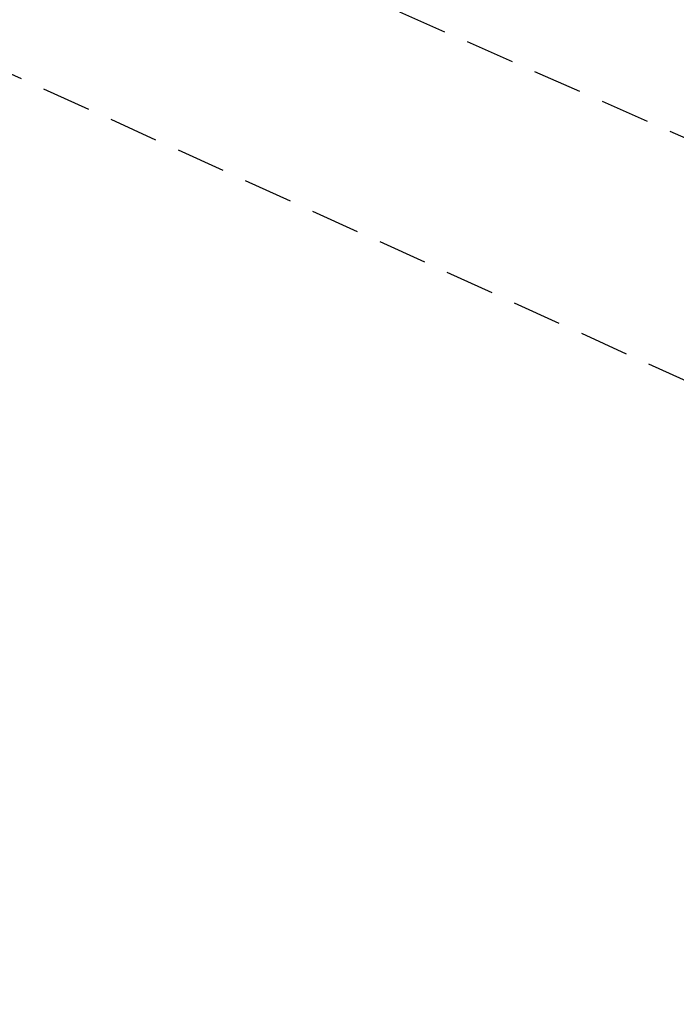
# Model space of a CAD drawing. Extents: x 573479 to 574989, y 161926 to 163436.
# Tile 228 of 256: x 573968.46 to 573971.8, y 162363.87 to 162368.87. Entities that reach past the tile are written whole.
import ezdxf

# ---------------------------------------------------------------- set-up
doc = ezdxf.new("R2010")
doc.units = 0
doc.linetypes.add('HIDDEN', pattern=[0.375, 0.25, -0.125])
for name, color, linetype in [('12', 7, 'CONTINUOUS'), ('50', 7, 'CONTINUOUS'), ('53', 7, 'CONTINUOUS')]:
    doc.layers.add(name, color=color, linetype=linetype)

msp = doc.modelspace()

# ---------------------------------------------------------------- linework, layer by layer
at = {"layer": '12', "color": 30, "linetype": 'CONTINUOUS', "extrusion": (0.000133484, 2.96941e-05, 1)}
msp.add_lwpolyline([(573932.752515, 162395.74155), (573934.736515, 162394.17055), (573936.572515, 162393.02555), (573938.426515, 162391.76855), (573940.538515, 162390.47455), (573942.482515, 162389.25555), (573944.615515, 162387.97055), (573946.599515, 162386.76055), (573948.718515, 162385.69655), (573950.621515, 162384.73855), (573952.768515, 162383.60355), (573954.737515, 162382.54455), (573956.900515, 162381.60855), (573958.885515, 162380.73855), (573960.977515, 162379.79555), (573962.964515, 162378.98555), (573964.893515, 162378.24755), (573966.794515, 162377.58955), (573968.896515, 162376.95655), (573970.886515, 162376.26655), (573972.955515, 162375.51355), (573974.962515, 162374.73255), (573976.948515, 162373.87255), (573978.872515, 162372.98455), (573980.785515, 162372.06655), (573982.616515, 162371.06155), (573984.657515, 162370.06955), (573986.612515, 162369.19055), (573988.668515, 162368.37855), (573990.566515, 162367.61055), (573992.434515, 162366.82455), (573994.290515, 162366.00755), (573996.409515, 162365.27355), (573998.389516, 162364.57455), (574000.356515, 162363.84955)], dxfattribs=at)
at = {"layer": '50', "color": 3, "linetype": 'HIDDEN'}
msp.add_line((573955.954, 162374.269, 680.082), (573975.428, 162365.409, 679.864), dxfattribs=at)
at = {"layer": '53', "color": 1, "linetype": 'HIDDEN'}
msp.add_line((573958.384, 162374.216, 678.292), (573974.113, 162367.27, 678.51), dxfattribs=at)

doc.saveas('drawing.dxf')
